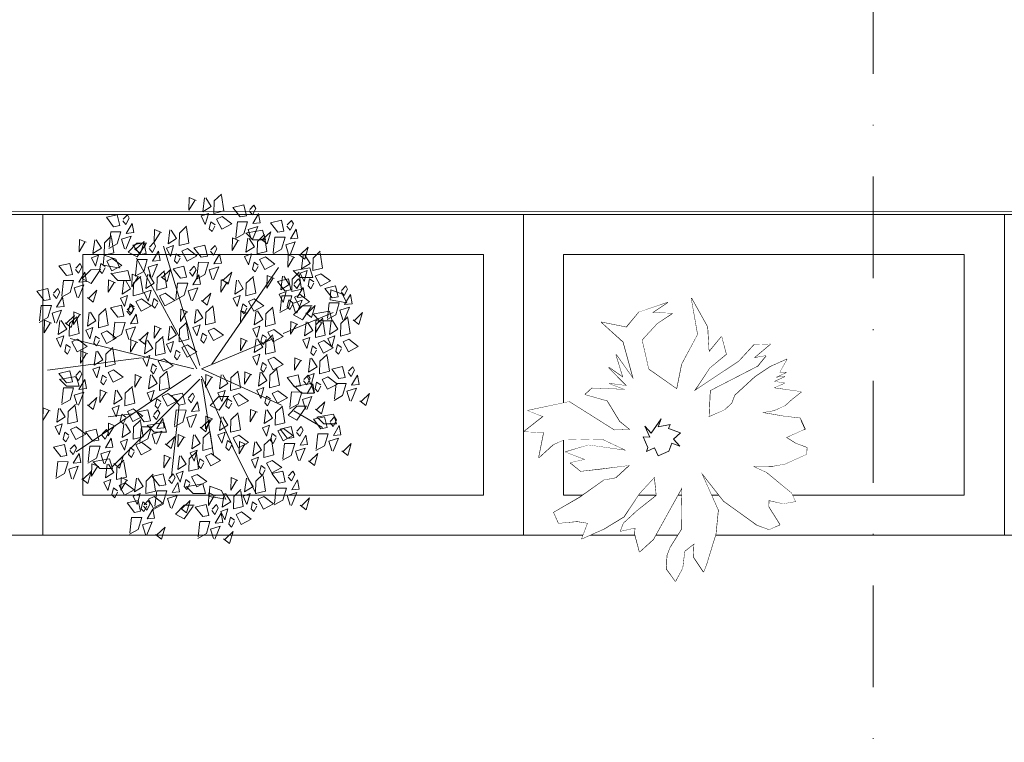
# Model space of a CAD drawing. Header units: centimetres. Extents: x -122 to 72759, y 3298 to 43172.
# Tile 100 of 243: x 37043 to 37166, y 10605 to 10695. Entities that reach past the tile are written whole.
import ezdxf

# ---------------------------------------------------------------- set-up
doc = ezdxf.new("R2010")
doc.units = ezdxf.units.CM
doc.header["$MEASUREMENT"] = 0
doc.linetypes.add('DASHDOT', pattern=[25.4, 12.7, -6.35, 0, -6.35])
for name, color, linetype, lineweight in [('0-OSIE', 7, 'DASHDOT', 5), ('0-WIDOSK', 7, 'Continuous', 5), ('1-meble', 7, 'Continuous', 5), ('_ nowe meble', 7, 'Continuous', 5), ('wymiarowanie', 7, 'Continuous', 5), ('ZZZ_Xref', 7, 'Continuous', 5)]:
    doc.layers.add(name, color=color, linetype=linetype, lineweight=lineweight)

# ---------------------------------------------------------------- blocks, each defined once
blk = doc.blocks.new('G$CA1DC9C89')
at = {"layer": '1-meble', "lineweight": 5}
for p, q in [((2423.18, 56.31), (2424.54, 56.64)), ((2426.04, 56.19), (2425.81, 56.62))]:
    blk.add_line(p, q, dxfattribs=at)
at = {"layer": '_ nowe meble', "lineweight": 5, "ltscale": 0.5}
for points in [[(162.24, 764.75), (77.15, 765.38), (77.15, 495.81), (65.14, 495.81), (65.14, 465.82), (53.15, 465.82), (53.16, 56.24), (4727.78, 55.45)], [(2471.1, 55.45), (2285.24, 55.45)], [(2471.1, 15.45), (2285.24, 15.45)]]:
    blk.add_lwpolyline(points, dxfattribs=at)
at = {"layer": 'wymiarowanie', "lineweight": 5, "ltscale": 0.5}
blk.add_lwpolyline([(2759.45, 55.45), (2759.45, 15.45), (1725.13, 15.45), (1725.13, 3.45), (1437.13, 3.54), (1437.13, -8.46), (957.13, -8.46), (957.13, 3.49), (1.15, 3.49), (1.15, 633.82), (13.15, 633.82), (13.15, 645.82), (25.15, 645.82), (25.14, 705.82), (37.13, 705.82), (36.77, 764.65), (77.15, 765.38), (77.15, 495.81), (65.14, 495.82), (65.14, 465.82), (53.14, 465.82), (53.15, 55.54)], close=True, dxfattribs=at)
at = {"lineweight": 5, "ltscale": 0.5}
blk.add_wipeout([(2339.45, 55.45), (2399.45, 55.45), (2399.45, 15.45), (2339.45, 15.45)], dxfattribs=at).dxf.layer = '_ nowe meble'
at = {"layer": '_ nowe meble', "lineweight": 5, "ltscale": 0.5}
blk.add_lwpolyline([(2339.45, 55.45), (2339.45, 15.45), (2399.45, 15.45), (2399.45, 55.45)], close=True, dxfattribs=at)
at = {"lineweight": 5, "ltscale": 0.5}
blk.add_wipeout([(2399.45, 55.45), (2459.45, 55.45), (2459.45, 15.45), (2399.45, 15.45)], dxfattribs=at).dxf.layer = '_ nowe meble'
at = {"layer": '1-meble', "lineweight": 5}
for p, q in [((2424.54, 56.64), (2424.86, 55.27)), ((2425.81, 56.62), (2425.28, 56.06)), ((2424.1, 55.14), (2423.18, 56.31)), ((2425.23, 55.89), (2425.63, 55.41)), ((2425.63, 55.41), (2426.04, 56.19)), ((2426.39, 55.55), (2425.67, 54.31)), ((2426.6, 54.4), (2426.39, 55.55)), ((2423.53, 52.59), (2423.74, 54.52)), ((2423.74, 54.52), (2425, 54.51)), ((2424.86, 55.27), (2424.1, 55.14)), ((2425, 54.51), (2424.56, 53.01)), ((2425.67, 54.31), (2426.6, 54.4)), ((2424.56, 53.01), (2423.48, 52.42)), ((2425.67, 52.27), (2424.81, 53.15)), ((2424.98, 53.15), (2426.89, 53.48)), ((2425.09, 53.58), (2426.28, 53.95)), ((2425.46, 52.38), (2425.09, 53.58)), ((2426.28, 53.95), (2425.62, 52.33)), ((2426.89, 53.48), (2427.24, 52.27)), ((2427.9, 53.29), (2426.89, 52.32)), ((2427.45, 51.79), (2427.9, 53.29)), ((2410.11, 50.75), (2411.2, 51.86)), ((2411.2, 51.86), (2412.43, 51.88)), ((2412.31, 51.75), (2411.22, 50.15)), ((2427.24, 52.27), (2425.67, 52.27)), ((2426.72, 52.37), (2427.45, 51.79)), ((2407.01, 49.13), (2407.1, 50.39)), ((2407.1, 50.39), (2408.56, 49.86)), ((2411.22, 50.15), (2410.11, 50.75)), ((2408.56, 49.86), (2409.08, 48.75)), ((2411.03, 47.89), (2411.24, 49.83)), ((2411.24, 49.83), (2412.5, 49.82)), ((2412.5, 49.82), (2412.06, 48.32)), ((2412.59, 48.88), (2413.78, 49.25)), ((2404.38, 47.45), (2405.47, 48.56)), ((2405.47, 48.56), (2406.7, 48.57)), ((2406.58, 48.45), (2405.49, 46.84)), ((2408.92, 48.81), (2407.01, 49.13)), ((2408.84, 47.23), (2407.97, 48.11)), ((2408.14, 48.1), (2410.06, 48.44)), ((2410.06, 48.44), (2410.4, 47.23)), ((2412.06, 48.32), (2410.98, 47.73)), ((2412.96, 47.69), (2412.59, 48.88)), ((2431.57, 47.58), (2430.71, 48.45)), ((2430.88, 48.45), (2432.8, 48.79)), ((2432.8, 48.79), (2433.14, 47.58)), ((2405.49, 46.84), (2404.38, 47.45)), ((2410.4, 47.23), (2408.84, 47.23)), ((2433.14, 47.58), (2431.57, 47.58)), ((2398.71, 45.89), (2400.07, 46.21)), ((2399.62, 44.71), (2398.71, 45.89)), ((2400.07, 46.21), (2400.39, 44.85)), ((2400.75, 45.46), (2401.15, 44.98)), ((2401.33, 46.2), (2400.8, 45.63)), ((2401.15, 44.98), (2401.57, 45.77)), ((2401.57, 45.77), (2401.33, 46.2)), ((2435.3, 44.79), (2435.39, 46.05)), ((2435.39, 46.05), (2436.86, 45.51)), ((2436.86, 45.51), (2437.38, 44.4)), ((2400.39, 44.85), (2399.62, 44.71)), ((2401.92, 45.12), (2401.19, 43.88)), ((2402.12, 43.97), (2401.92, 45.12)), ((2437.21, 44.46), (2435.3, 44.79)), ((2399.05, 42.16), (2399.26, 44.09)), ((2399.26, 44.09), (2400.53, 44.08)), ((2400.53, 44.08), (2400.08, 42.58)), ((2400.61, 43.15), (2401.81, 43.52)), ((2400.98, 41.95), (2400.61, 43.15)), ((2401.81, 43.52), (2401.15, 41.9)), ((2401.19, 43.88), (2402.12, 43.97)), ((2430.76, 42.93), (2431.86, 44.04)), ((2431.86, 44.04), (2433.08, 44.06)), ((2432.96, 43.93), (2431.87, 42.32)), ((2434, 42.19), (2433.14, 43.07)), ((2433.31, 43.06), (2435.23, 43.4)), ((2435.23, 43.4), (2435.57, 42.19)), ((2400.08, 42.58), (2399, 41.99)), ((2402.24, 41.94), (2402.98, 41.36)), ((2403.42, 42.86), (2402.41, 41.89)), ((2402.98, 41.36), (2403.42, 42.86)), ((2431.87, 42.32), (2430.76, 42.93)), ((2435.57, 42.19), (2434, 42.19)), ((2402.41, 34.03), (2401.55, 34.9)), ((2401.72, 34.9), (2403.63, 35.24)), ((2403.63, 35.24), (2403.98, 34.02)), ((2403.98, 34.02), (2402.41, 34.03)), ((2431.75, 33.16), (2430.88, 34.03)), ((2431.06, 34.03), (2432.97, 34.37)), ((2432.97, 34.37), (2433.31, 33.15)), ((2420.35, 31.63), (2421.44, 32.75)), ((2421.44, 32.75), (2422.67, 32.76)), ((2422.55, 32.64), (2421.46, 31.03)), ((2433.31, 33.15), (2431.75, 33.16)), ((2421.46, 31.03), (2420.35, 31.63)), ((2430.07, 30.41), (2431.16, 31.53)), ((2431.16, 31.53), (2432.39, 31.54)), ((2432.27, 31.42), (2431.18, 29.81)), ((2412.66, 29.16), (2414.57, 29.5)), ((2414.57, 29.5), (2414.91, 28.28)), ((2431.18, 29.81), (2430.07, 30.41)), ((2434.53, 29.33), (2433.66, 30.2)), ((2433.83, 30.2), (2435.75, 30.54)), ((2435.75, 30.54), (2436.09, 29.33)), ((2404.78, 28.33), (2406.14, 28.66)), ((2405.7, 27.16), (2404.78, 28.33)), ((2406.14, 28.66), (2406.46, 27.29)), ((2407.41, 28.64), (2406.88, 28.08)), ((2407.64, 28.21), (2407.41, 28.64)), ((2413.35, 28.29), (2412.48, 29.16)), ((2414.91, 28.28), (2413.35, 28.29)), ((2419.47, 27.58), (2420.36, 28.43)), ((2429.08, 28.68), (2430.45, 29)), ((2430, 27.5), (2429.08, 28.68)), ((2430.45, 29), (2430.77, 27.64)), ((2431.71, 28.99), (2431.18, 28.42)), ((2431.53, 27.78), (2431.94, 28.56)), ((2431.94, 28.56), (2431.71, 28.99)), ((2436.09, 29.33), (2434.53, 29.33)), ((2406.46, 27.29), (2405.7, 27.16)), ((2406.83, 27.91), (2407.23, 27.43)), ((2407.23, 27.43), (2407.64, 28.21)), ((2407.99, 27.56), (2407.27, 26.33)), ((2408.2, 26.42), (2407.99, 27.56)), ((2416.35, 28.01), (2416.31, 26.45)), ((2416.31, 26.45), (2417.04, 27.65)), ((2417.21, 27.64), (2416.35, 28.01)), ((2418.04, 26.23), (2418.26, 27.96)), ((2418.43, 27.96), (2419.1, 26.9)), ((2419.42, 26.02), (2419.47, 27.58)), ((2420.35, 28.25), (2420.65, 26.33)), ((2423.99, 27.14), (2423.95, 25.58)), ((2424.85, 26.77), (2423.99, 27.14)), ((2425.68, 25.36), (2425.9, 27.09)), ((2426.07, 27.09), (2426.74, 26.03)), ((2427.1, 26.71), (2427.99, 27.56)), ((2427.99, 27.38), (2428.29, 25.46)), ((2430.77, 27.64), (2430, 27.5)), ((2431.13, 28.26), (2431.53, 27.78)), ((2432.29, 27.91), (2431.57, 26.68)), ((2432.5, 26.76), (2432.29, 27.91)), ((2400.79, 26.42), (2402.15, 26.74)), ((2401.71, 25.24), (2400.79, 26.42)), ((2402.15, 26.74), (2402.47, 25.38)), ((2402.84, 26), (2403.24, 25.52)), ((2403.42, 26.73), (2402.89, 26.16)), ((2403.24, 25.52), (2403.65, 26.3)), ((2403.65, 26.3), (2403.42, 26.73)), ((2405.13, 24.61), (2405.34, 26.54)), ((2405.34, 26.54), (2406.6, 26.53)), ((2406.6, 26.53), (2406.16, 25.03)), ((2406.69, 25.59), (2407.88, 25.97)), ((2407.88, 25.97), (2407.22, 24.35)), ((2407.27, 26.33), (2408.2, 26.42)), ((2417.73, 24.97), (2418.62, 25.82)), ((2418.73, 26.04), (2417.85, 25.71)), ((2419.1, 26.9), (2418.04, 26.23)), ((2418.35, 24.66), (2418.73, 26.04)), ((2420.65, 26.33), (2419.42, 26.02)), ((2423.95, 25.58), (2424.67, 26.78)), ((2426.74, 26.03), (2425.68, 25.36)), ((2427.06, 25.15), (2427.1, 26.71)), ((2429.43, 24.95), (2429.64, 26.89)), ((2429.64, 26.89), (2430.9, 26.87)), ((2430.9, 26.87), (2430.46, 25.37)), ((2430.99, 25.94), (2432.18, 26.31)), ((2431.36, 24.75), (2430.99, 25.94)), ((2432.18, 26.31), (2431.52, 24.7)), ((2431.57, 26.68), (2432.5, 26.76)), ((2401.13, 22.69), (2401.34, 24.63)), ((2401.34, 24.63), (2402.61, 24.61)), ((2402.47, 25.38), (2401.71, 25.24)), ((2402.61, 24.61), (2402.16, 23.12)), ((2404, 25.65), (2403.27, 24.42)), ((2404.2, 24.5), (2404, 25.65)), ((2406.16, 25.03), (2405.08, 24.44)), ((2406.58, 23.77), (2405.71, 24.64)), ((2405.89, 24.64), (2407.8, 24.98)), ((2407.06, 24.4), (2406.69, 25.59)), ((2407.8, 24.98), (2408.14, 23.77)), ((2409.5, 25.31), (2408.49, 24.34)), ((2408.7, 23.93), (2409.59, 24.78)), ((2409.05, 23.81), (2409.5, 25.31)), ((2409.59, 24.6), (2409.89, 22.68)), ((2414.62, 25.41), (2414.57, 23.84)), ((2414.57, 23.84), (2415.3, 25.04)), ((2415.47, 25.03), (2414.62, 25.41)), ((2416.3, 23.62), (2416.52, 25.35)), ((2416.7, 25.35), (2417.36, 24.29)), ((2417.69, 23.41), (2417.73, 24.97)), ((2417.85, 25.71), (2418.35, 24.66)), ((2418.62, 25.65), (2418.91, 23.72)), ((2419.05, 24.98), (2418.85, 24.12)), ((2419.56, 24.62), (2419.05, 24.98)), ((2419.75, 25.31), (2420.46, 25.64)), ((2420.41, 24.08), (2419.75, 25.31)), ((2421.65, 24.74), (2420.41, 24.08)), ((2420.46, 25.64), (2421.65, 24.74)), ((2426.37, 25.17), (2425.49, 24.84)), ((2425.49, 24.84), (2425.98, 23.79)), ((2425.98, 23.79), (2426.37, 25.17)), ((2428.29, 25.46), (2427.06, 25.15)), ((2427.39, 24.44), (2428.09, 24.77)), ((2428.09, 24.77), (2429.28, 23.87)), ((2430.46, 25.37), (2429.38, 24.79)), ((2432.62, 24.73), (2433.36, 24.15)), ((2433.8, 25.65), (2432.79, 24.68)), ((2433.36, 24.15), (2433.8, 25.65)), ((2402.69, 23.68), (2403.89, 24.05)), ((2403.06, 22.49), (2402.69, 23.68)), ((2403.89, 24.05), (2403.23, 22.44)), ((2403.27, 24.42), (2404.2, 24.5)), ((2405.51, 23.39), (2404.49, 22.43)), ((2405.06, 21.9), (2405.51, 23.39)), ((2405.59, 24.36), (2405.55, 22.8)), ((2405.55, 22.8), (2406.27, 24)), ((2406.45, 23.99), (2405.59, 24.36)), ((2408.14, 23.77), (2406.58, 23.77)), ((2407.28, 22.58), (2407.5, 24.31)), ((2407.67, 24.31), (2408.34, 23.25)), ((2408.32, 24.39), (2409.05, 23.81)), ((2408.66, 22.37), (2408.7, 23.93)), ((2416.99, 23.43), (2416.12, 23.11)), ((2417.36, 24.29), (2416.3, 23.62)), ((2416.61, 22.05), (2416.99, 23.43)), ((2418.91, 23.72), (2417.69, 23.41)), ((2418.85, 24.12), (2419.19, 23.76)), ((2419.19, 23.76), (2419.55, 24.45)), ((2426.69, 24.12), (2426.49, 23.25)), ((2427.2, 23.75), (2426.69, 24.12)), ((2426.83, 22.89), (2427.19, 23.58)), ((2428.05, 23.21), (2427.39, 24.44)), ((2428.04, 23.12), (2429.4, 23.44)), ((2429.28, 23.87), (2428.05, 23.21)), ((2429.4, 23.44), (2429.72, 22.08)), ((2430.67, 23.43), (2430.14, 22.86)), ((2430.9, 23), (2430.67, 23.43)), ((2402.16, 23.12), (2401.09, 22.53)), ((2404.33, 22.47), (2405.06, 21.9)), ((2407.97, 22.39), (2407.09, 22.06)), ((2408.34, 23.25), (2407.28, 22.58)), ((2407.58, 21.01), (2407.97, 22.39)), ((2409.89, 22.68), (2408.66, 22.37)), ((2409.24, 22.62), (2409.19, 21.06)), ((2409.19, 21.06), (2409.92, 22.26)), ((2410.09, 22.25), (2409.24, 22.62)), ((2410.92, 20.84), (2411.14, 22.57)), ((2411.32, 22.57), (2411.98, 21.51)), ((2412.31, 20.63), (2412.35, 22.19)), ((2412.35, 22.19), (2413.24, 23.04)), ((2413.11, 22.77), (2414.48, 23.09)), ((2414.03, 21.59), (2413.11, 22.77)), ((2413.24, 22.86), (2413.53, 20.94)), ((2414.48, 23.09), (2414.8, 21.73)), ((2415.16, 22.35), (2415.56, 21.87)), ((2415.74, 23.08), (2415.21, 22.51)), ((2415.56, 21.87), (2415.97, 22.65)), ((2415.97, 22.65), (2415.74, 23.08)), ((2416.12, 23.11), (2416.61, 22.05)), ((2417.31, 22.38), (2417.12, 21.51)), ((2417.82, 22.02), (2417.31, 22.38)), ((2418.02, 22.71), (2418.72, 23.03)), ((2418.68, 21.47), (2418.02, 22.71)), ((2419.91, 22.13), (2418.68, 21.47)), ((2418.72, 23.03), (2419.91, 22.13)), ((2422.95, 22.62), (2422.91, 21.06)), ((2422.91, 21.06), (2423.63, 22.26)), ((2423.81, 22.25), (2422.95, 22.62)), ((2424.64, 20.84), (2424.86, 22.57)), ((2425.03, 22.57), (2425.7, 21.51)), ((2426.02, 20.63), (2426.06, 22.19)), ((2426.06, 22.19), (2426.95, 23.04)), ((2426.49, 23.25), (2426.83, 22.89)), ((2426.95, 22.86), (2427.24, 20.94)), ((2428.96, 21.94), (2428.04, 23.12)), ((2430.09, 22.7), (2430.49, 22.21)), ((2430.49, 22.21), (2430.9, 23)), ((2431.25, 22.35), (2430.53, 21.12)), ((2431.46, 21.2), (2431.25, 22.35)), ((2407.09, 22.06), (2407.58, 21.01)), ((2408.29, 21.33), (2408.09, 20.47)), ((2408.8, 20.97), (2408.29, 21.33)), ((2408.99, 21.66), (2409.69, 21.99)), ((2409.65, 20.43), (2408.99, 21.66)), ((2410.88, 21.09), (2409.65, 20.43)), ((2409.69, 21.99), (2410.88, 21.09)), ((2411.98, 21.51), (2410.92, 20.84)), ((2413.53, 20.94), (2412.31, 20.63)), ((2413.46, 19.05), (2413.67, 20.98)), ((2413.67, 20.98), (2414.93, 20.97)), ((2414.8, 21.73), (2414.03, 21.59)), ((2414.93, 20.97), (2414.49, 19.47)), ((2416.33, 22), (2415.6, 20.77)), ((2416.53, 20.86), (2416.33, 22)), ((2417.12, 21.51), (2417.45, 21.16)), ((2418.21, 20.64), (2417.34, 21.52)), ((2417.45, 21.16), (2417.82, 21.84)), ((2417.52, 21.51), (2419.43, 21.85)), ((2419.43, 21.85), (2419.77, 20.64)), ((2420.2, 20.28), (2420.29, 21.54)), ((2420.29, 21.54), (2421.76, 21.01)), ((2421.76, 21.01), (2422.28, 19.9)), ((2423.28, 20.28), (2424.18, 21.13)), ((2424.17, 20.95), (2424.47, 19.03)), ((2425.7, 21.51), (2424.64, 20.84)), ((2427.24, 20.94), (2426.02, 20.63)), ((2428.39, 19.39), (2428.6, 21.32)), ((2428.6, 21.32), (2429.86, 21.31)), ((2429.72, 22.08), (2428.96, 21.94)), ((2429.86, 21.31), (2429.42, 19.81)), ((2430.53, 21.12), (2431.46, 21.2)), ((2408.09, 20.47), (2408.43, 20.11)), ((2408.43, 20.11), (2408.79, 20.8)), ((2409.99, 19.47), (2411.35, 19.79)), ((2411.61, 20.65), (2410.74, 20.32)), ((2410.74, 20.32), (2411.23, 19.27)), ((2411.23, 19.27), (2411.61, 20.65)), ((2411.35, 19.79), (2411.67, 18.43)), ((2412.62, 19.78), (2412.09, 19.21)), ((2412.85, 19.35), (2412.62, 19.78)), ((2412.64, 19.93), (2413.34, 20.25)), ((2413.3, 18.69), (2412.64, 19.93)), ((2413.34, 20.25), (2414.53, 19.35)), ((2415.02, 20.03), (2416.21, 20.4)), ((2415.39, 18.84), (2415.02, 20.03)), ((2416.21, 20.4), (2415.55, 18.79)), ((2415.6, 20.77), (2416.53, 20.86)), ((2417.83, 19.75), (2416.82, 18.78)), ((2417.39, 18.25), (2417.83, 19.75)), ((2419.77, 20.64), (2418.21, 20.64)), ((2420.17, 20.71), (2420.13, 19.15)), ((2420.13, 19.15), (2420.86, 20.35)), ((2421.03, 20.34), (2420.17, 20.71)), ((2422.11, 19.96), (2420.2, 20.28)), ((2421.86, 18.93), (2422.08, 20.66)), ((2422.25, 20.66), (2422.92, 19.6)), ((2423.24, 18.72), (2423.28, 20.28)), ((2425.33, 20.65), (2424.45, 20.32)), ((2424.45, 20.32), (2424.94, 19.27)), ((2424.94, 19.27), (2425.33, 20.65)), ((2426.35, 19.93), (2427.05, 20.25)), ((2427.01, 18.69), (2426.35, 19.93)), ((2427.05, 20.25), (2428.24, 19.35)), ((2429.42, 19.81), (2428.34, 19.23)), ((2429.95, 20.38), (2431.14, 20.75)), ((2430.32, 19.18), (2429.95, 20.38)), ((2431.14, 20.75), (2430.48, 19.13)), ((2432.76, 20.09), (2431.75, 19.12)), ((2432.31, 18.59), (2432.76, 20.09)), ((2410.91, 18.29), (2409.99, 19.47)), ((2411.93, 19.6), (2411.73, 18.73)), ((2411.73, 18.73), (2412.07, 18.38)), ((2412.44, 19.24), (2411.93, 19.6)), ((2412.04, 19.05), (2412.44, 18.56)), ((2412.07, 18.38), (2412.44, 19.06)), ((2412.44, 18.56), (2412.85, 19.35)), ((2413.2, 18.7), (2412.47, 17.47)), ((2413.4, 17.55), (2413.2, 18.7)), ((2414.53, 19.35), (2413.3, 18.69)), ((2414.49, 19.47), (2413.41, 18.88)), ((2416.01, 18.07), (2417.1, 19.19)), ((2416.65, 18.83), (2417.39, 18.25)), ((2417.1, 19.19), (2418.33, 19.2)), ((2418.21, 19.08), (2417.12, 17.47)), ((2418.49, 18.95), (2419.86, 19.27)), ((2419.41, 17.77), (2418.49, 18.95)), ((2419.86, 19.27), (2420.18, 17.91)), ((2420.54, 18.52), (2420.94, 18.04)), ((2421.12, 19.26), (2420.59, 18.69)), ((2420.94, 18.04), (2421.35, 18.83)), ((2421.35, 18.83), (2421.12, 19.26)), ((2422.55, 18.74), (2421.67, 18.41)), ((2422.92, 19.6), (2421.86, 18.93)), ((2422.16, 17.36), (2422.55, 18.74)), ((2424.47, 19.03), (2423.24, 18.72)), ((2425.64, 19.6), (2425.45, 18.73)), ((2425.45, 18.73), (2425.79, 18.38)), ((2426.16, 19.24), (2425.64, 19.6)), ((2425.79, 18.38), (2426.15, 19.06)), ((2428.24, 19.35), (2427.01, 18.69)), ((2431.58, 19.17), (2432.31, 18.59)), ((2410.33, 15.74), (2410.54, 17.67)), ((2410.54, 17.67), (2411.81, 17.66)), ((2411.67, 18.43), (2410.91, 18.29)), ((2411.81, 17.66), (2411.36, 16.16)), ((2412.47, 17.47), (2413.4, 17.55)), ((2417.12, 17.47), (2416.01, 18.07)), ((2420.18, 17.91), (2419.41, 17.77)), ((2421.71, 18.18), (2420.98, 16.94)), ((2421.67, 18.41), (2422.16, 17.36)), ((2421.91, 17.03), (2421.71, 18.18)), ((2422.87, 17.68), (2422.67, 16.82)), ((2423.38, 17.32), (2422.87, 17.68)), ((2423.57, 18.01), (2424.27, 18.34)), ((2424.23, 16.78), (2423.57, 18.01)), ((2425.47, 17.44), (2424.23, 16.78)), ((2424.27, 18.34), (2425.47, 17.44)), ((2411.36, 16.16), (2410.29, 15.58)), ((2411.89, 16.73), (2413.09, 17.1)), ((2412.26, 15.53), (2411.89, 16.73)), ((2413.09, 17.1), (2412.43, 15.49)), ((2414.71, 16.44), (2413.69, 15.47)), ((2414.26, 14.94), (2414.71, 16.44)), ((2418.84, 15.22), (2419.05, 17.15)), ((2419.05, 17.15), (2420.31, 17.14)), ((2420.31, 17.14), (2419.87, 15.64)), ((2420.4, 16.21), (2421.6, 16.58)), ((2420.77, 15.01), (2420.4, 16.21)), ((2421.6, 16.58), (2420.94, 14.96)), ((2420.98, 16.94), (2421.91, 17.03)), ((2422.67, 16.82), (2423.01, 16.46)), ((2423.01, 16.46), (2423.37, 17.15)), ((2413.53, 15.52), (2414.26, 14.94)), ((2419.87, 15.64), (2418.79, 15.05)), ((2422.03, 15), (2422.77, 14.42)), ((2423.21, 15.92), (2422.2, 14.95)), ((2422.77, 14.42), (2423.21, 15.92))]:
    blk.add_line(p, q, dxfattribs=at)
for points in [[(2421.74, 57.8), (2422.04, 55.88), (2420.81, 55.56), (2420.85, 57.13), (2421.75, 57.97)], [(2418.6, 57.19), (2417.74, 57.56), (2417.7, 55.99), (2418.43, 57.19)], [(2419.82, 57.5), (2420.49, 56.44), (2419.43, 55.77), (2419.65, 57.51)], [(2409.43, 54.67), (2409.83, 54.19), (2410.25, 54.98), (2410.01, 55.41), (2409.48, 54.84)], [(2420.95, 54.17), (2420.44, 54.53), (2420.24, 53.67), (2420.58, 53.31), (2420.94, 53.99)], [(2429.91, 53.98), (2430.32, 53.5), (2430.73, 54.28), (2430.49, 54.71), (2429.96, 54.15)], [(2407.73, 51.37), (2407.94, 53.3), (2409.2, 53.29), (2408.76, 51.79), (2407.68, 51.2)], [(2414.26, 53.19), (2413.4, 53.56), (2413.36, 52), (2414.09, 53.19)], [(2415.48, 53.5), (2416.15, 52.44), (2415.09, 51.78), (2415.31, 53.51)], [(2417.4, 53.8), (2417.7, 51.88), (2416.47, 51.57), (2416.52, 53.13), (2417.41, 53.97)], [(2427.12, 52.76), (2427.42, 50.84), (2426.19, 50.52), (2426.24, 52.09), (2427.13, 52.93)], [(2404.89, 51.97), (2404.03, 52.34), (2403.99, 50.78), (2404.71, 51.98)], [(2406.11, 52.29), (2406.78, 51.23), (2405.72, 50.56), (2405.94, 52.29)], [(2408.03, 52.58), (2408.32, 50.66), (2407.1, 50.35), (2407.14, 51.91), (2408.03, 52.76)], [(2409.66, 51.16), (2409.29, 52.36), (2410.49, 52.73), (2409.83, 51.11)], [(2410.92, 51.15), (2411.66, 50.57), (2412.1, 52.07), (2411.09, 51.1)], [(2412.73, 51.2), (2413.13, 50.72), (2413.54, 51.5), (2413.31, 51.93), (2412.78, 51.36)], [(2423.98, 52.15), (2423.12, 52.52), (2423.08, 50.95), (2423.81, 52.15)], [(2425.2, 52.46), (2425.87, 51.4), (2424.81, 50.73), (2425.03, 52.47)], [(2428.21, 50.68), (2428.42, 52.61), (2429.69, 52.6), (2429.24, 51.1), (2428.16, 50.51)], [(2430.14, 50.47), (2429.77, 51.66), (2430.97, 52.04), (2430.31, 50.42)], [(2419.06, 36.59), (2414.54, 51.49)], [(2416.61, 50.17), (2416.1, 50.53), (2415.9, 49.67), (2416.24, 49.31), (2416.6, 50)], [(2420.37, 50.85), (2420.77, 50.37), (2421.18, 51.15), (2420.95, 51.58), (2420.42, 51.02)], [(2430.92, 50.06), (2430.06, 50.43), (2430.02, 48.87), (2430.75, 50.07)], [(2431.41, 50.46), (2432.14, 49.88), (2432.58, 51.38), (2431.57, 50.41)], [(2432.15, 50.38), (2432.81, 49.31), (2431.75, 48.65), (2431.97, 50.38)], [(2434.07, 50.67), (2434.36, 48.75), (2433.14, 48.44), (2433.18, 50), (2434.07, 50.85)], [(2403.53, 48.59), (2403.93, 48.11), (2404.34, 48.89), (2404.11, 49.33), (2403.58, 48.76)], [(2407.24, 48.95), (2406.72, 49.32), (2406.53, 48.45), (2406.86, 48.09), (2407.23, 48.78)], [(2418.68, 36.21), (2411.15, 49.98)], [(2413.78, 49.25), (2413.12, 47.64)], [(2418.67, 47.55), (2418.88, 49.48), (2420.14, 49.47), (2419.7, 47.97), (2418.62, 47.38)], [(2426.33, 49.13), (2425.82, 49.49), (2425.62, 48.63), (2425.96, 48.27), (2426.32, 48.95)], [(2411.48, 47.63), (2410.62, 48), (2410.58, 46.44), (2411.31, 47.63)], [(2412.71, 47.94), (2413.37, 46.88), (2412.31, 46.21), (2412.53, 47.95)], [(2414.62, 48.24), (2414.92, 46.32), (2413.7, 46), (2413.74, 47.57), (2414.63, 48.41)], [(2414.22, 47.67), (2414.96, 47.1), (2415.4, 48.6), (2414.39, 47.63)], [(2417.76, 48.24), (2418.16, 47.76), (2418.58, 48.55), (2418.34, 48.98), (2417.81, 48.41)], [(2420.6, 47.34), (2420.23, 48.54), (2421.42, 48.91), (2420.76, 47.29)], [(2420.57, 36.78), (2428.86, 48.85)], [(2421.86, 47.33), (2422.59, 46.75), (2423.04, 48.25), (2422.03, 47.28)], [(2431.46, 48.06), (2431.76, 46.14), (2430.53, 45.83), (2430.58, 47.39), (2431.47, 48.24)], [(2401.83, 45.29), (2402.04, 47.22), (2403.3, 47.21), (2402.86, 45.71), (2401.78, 45.12)], [(2408.53, 46.93), (2407.67, 47.3), (2407.63, 45.74), (2408.36, 46.94)], [(2409.76, 47.25), (2410.42, 46.19), (2409.36, 45.52), (2409.58, 47.25)], [(2411.67, 47.54), (2411.97, 45.62), (2410.74, 45.31), (2410.79, 46.87), (2411.68, 47.72)], [(2416.06, 44.94), (2416.27, 46.87), (2417.54, 46.86), (2417.09, 45.36), (2416.01, 44.77)], [(2422.59, 46.93), (2421.73, 47.3), (2421.69, 45.74), (2422.42, 46.94)], [(2423.82, 47.25), (2424.48, 46.19), (2423.42, 45.52), (2423.64, 47.25)], [(2425.73, 47.54), (2426.03, 45.62), (2424.8, 45.31), (2424.85, 46.87), (2425.74, 47.72)], [(2428.32, 47.45), (2427.46, 47.83), (2427.42, 46.26), (2428.15, 47.46)], [(2429.54, 47.77), (2430.21, 46.71), (2429.15, 46.04), (2429.37, 47.77)], [(2430.78, 46.68), (2431.18, 46.2), (2431.6, 46.98), (2431.36, 47.41), (2430.83, 46.85)], [(2433.27, 47.04), (2432.76, 47.4), (2432.56, 46.54), (2432.9, 46.18), (2433.27, 46.87)], [(2403.76, 45.08), (2403.39, 46.28), (2404.58, 46.65), (2403.92, 45.03)], [(2405.02, 45.07), (2405.76, 44.49), (2406.2, 45.99), (2405.19, 45.02)], [(2417.99, 44.73), (2417.62, 45.93), (2418.82, 46.3), (2418.16, 44.68)], [(2419.26, 44.72), (2419.99, 44.14), (2420.43, 45.64), (2419.42, 44.67)], [(2436.68, 45.81), (2437.08, 45.33), (2437.5, 46.11), (2437.26, 46.54), (2436.73, 45.98)], [(2410.88, 43.91), (2410.37, 44.28), (2410.17, 43.41), (2410.51, 43.05), (2410.88, 43.74)], [(2413.83, 44.61), (2413.32, 44.97), (2413.12, 44.11), (2413.46, 43.75), (2413.83, 44.44)], [(2424.94, 43.91), (2424.43, 44.28), (2424.23, 43.41), (2424.57, 43.05), (2424.94, 43.74)], [(2429.08, 43.38), (2429.29, 45.31), (2430.55, 45.3), (2430.11, 43.8), (2429.03, 43.21)], [(2430.67, 44.44), (2430.16, 44.8), (2429.96, 43.93), (2430.3, 43.58), (2430.66, 44.26)], [(2431.01, 43.17), (2430.64, 44.36), (2431.84, 44.74), (2431.18, 43.12)], [(2434.98, 42.51), (2435.19, 44.44), (2436.46, 44.43), (2436.01, 42.93), (2434.93, 42.34)], [(2404.19, 42.94), (2403.33, 43.31), (2403.29, 41.74), (2404.02, 42.94)], [(2405.42, 43.25), (2406.08, 42.19), (2405.02, 41.52), (2405.24, 43.26)], [(2407.33, 43.55), (2407.63, 41.63), (2406.41, 41.31), (2406.45, 42.87), (2407.34, 43.72)], [(2409.95, 43.38), (2410.35, 42.9), (2410.77, 43.68), (2410.53, 44.11), (2410, 43.54)], [(2417.56, 43.28), (2416.7, 43.65), (2416.66, 42.09), (2417.38, 43.29)], [(2418.78, 43.6), (2419.45, 42.54), (2418.39, 41.87), (2418.61, 43.6)], [(2420.7, 43.89), (2420.99, 41.97), (2419.77, 41.66), (2419.81, 43.22), (2420.7, 44.07)], [(2425.02, 43.11), (2424.16, 43.48), (2424.12, 41.92), (2424.85, 43.11)], [(2426.25, 43.42), (2426.91, 42.36), (2425.85, 41.7), (2426.07, 43.43)], [(2428.16, 43.72), (2428.46, 41.8), (2427.23, 41.48), (2427.28, 43.05), (2428.17, 43.89)], [(2429.47, 40.59), (2435.69, 43.23)], [(2432.27, 43.16), (2433.01, 42.58), (2433.45, 44.08), (2432.44, 43.11)], [(2436.91, 42.3), (2436.54, 43.5), (2437.74, 43.87), (2437.08, 42.25)], [(2438.18, 42.29), (2438.91, 41.71), (2439.35, 43.21), (2438.34, 42.24)], [(2400.55, 41.89), (2399.69, 42.26), (2399.65, 40.7), (2400.37, 41.9)], [(2401.77, 42.21), (2402.44, 41.15), (2401.38, 40.48), (2401.6, 42.21)], [(2403.69, 42.5), (2403.98, 40.58), (2402.76, 40.27), (2402.8, 41.83), (2403.69, 42.68)], [(2408.25, 40.07), (2408.46, 42.01), (2409.72, 41.99), (2409.28, 40.49), (2408.2, 39.91)], [(2417.4, 41.81), (2417.7, 39.89), (2416.47, 39.57), (2416.52, 41.14), (2417.41, 41.98)], [(2431.27, 41.72), (2430.41, 42.09), (2430.37, 40.53), (2431.1, 41.72)], [(2432.49, 42.03), (2433.16, 40.97), (2432.1, 40.31), (2432.32, 42.04)], [(2434.41, 42.33), (2434.71, 40.41), (2433.48, 40.09), (2433.53, 41.66), (2434.42, 42.5)], [(2434.39, 41.89), (2433.54, 42.26), (2433.49, 40.7), (2434.22, 41.9)], [(2435.62, 42.21), (2436.28, 41.15), (2435.22, 40.48), (2435.45, 42.21)], [(2437.54, 42.5), (2437.83, 40.58), (2436.61, 40.27), (2436.65, 41.83), (2437.54, 42.68)], [(2410.18, 39.87), (2409.81, 41.06), (2411.01, 41.43), (2410.35, 39.82)], [(2411.44, 39.85), (2412.18, 39.27), (2412.62, 40.77), (2411.61, 39.8)], [(2414.26, 41.2), (2413.4, 41.57), (2413.36, 40.01), (2414.09, 41.2)], [(2415.48, 41.51), (2416.15, 40.45), (2415.09, 39.78), (2415.31, 41.52)], [(2419.91, 40.26), (2419.4, 40.63), (2419.2, 39.76), (2419.54, 39.4), (2419.9, 40.09)], [(2418.31, 36.21), (2402.86, 39.98)], [(2406.54, 39.92), (2406.03, 40.28), (2405.83, 39.41), (2406.17, 39.06), (2406.54, 39.74)], [(2411.31, 39.46), (2410.45, 39.83), (2410.41, 38.27), (2411.13, 39.46)], [(2412.53, 39.77), (2413.2, 38.71), (2412.14, 38.05), (2412.36, 39.78)], [(2414.45, 40.07), (2414.75, 38.15), (2413.52, 37.84), (2413.56, 39.4), (2414.46, 40.24)], [(2428.29, 39.98), (2419.25, 36.21), (2429.24, 31.68)], [(2425.02, 39.63), (2424.16, 40), (2424.12, 38.44), (2424.85, 39.64)], [(2426.25, 39.95), (2426.91, 38.89), (2425.85, 38.22), (2426.07, 39.95)], [(2427.37, 40.09), (2426.86, 40.45), (2426.66, 39.59), (2427, 39.23), (2427.37, 39.92)], [(2428.16, 40.24), (2428.46, 38.32), (2427.23, 38.01), (2427.28, 39.57), (2428.17, 40.42)], [(2402.9, 38.87), (2402.38, 39.24), (2402.19, 38.37), (2402.53, 38.01), (2402.89, 38.7)], [(2405.06, 38.07), (2404.2, 38.44), (2404.16, 36.88), (2404.89, 38.07)], [(2406.28, 38.38), (2406.95, 37.32), (2405.89, 36.66), (2406.11, 38.39)], [(2408.2, 38.68), (2408.5, 36.76), (2407.27, 36.44), (2407.32, 38.01), (2408.21, 38.85)], [(2416.61, 38.18), (2416.1, 38.54), (2415.9, 37.68), (2416.24, 37.32), (2416.6, 38)], [(2433.62, 38.7), (2433.11, 39.06), (2432.91, 38.2), (2433.25, 37.84), (2433.61, 38.53)], [(2436.74, 38.87), (2436.23, 39.24), (2436.04, 38.37), (2436.37, 38.01), (2436.74, 38.7)], [(2407.38, 36.97), (2400.03, 36.02)], [(2407.24, 37), (2411.76, 37.57)], [(2427.37, 36.61), (2426.86, 36.98), (2426.66, 36.11), (2427, 35.76), (2427.37, 36.44)], [(2431.79, 37.2), (2430.93, 37.57), (2430.89, 36.01), (2431.62, 37.21)], [(2433.01, 37.52), (2433.68, 36.45), (2432.62, 35.79), (2432.84, 37.52)], [(2434.93, 37.81), (2435.23, 35.89), (2434, 35.58), (2434.05, 37.14), (2434.94, 37.98)], [(2403.53, 35.21), (2403.93, 34.73), (2404.34, 35.51), (2404.11, 35.94), (2403.58, 35.38)], [(2413.66, 36.44), (2413.15, 36.8), (2412.95, 35.94), (2413.29, 35.58), (2413.65, 36.27)], [(2414.97, 35.73), (2415.27, 33.81), (2414.04, 33.49), (2414.08, 35.05), (2414.98, 35.9)], [(2423.82, 35.73), (2424.12, 33.81), (2422.9, 33.49), (2422.94, 35.05), (2423.83, 35.9)], [(2425.54, 35.46), (2424.68, 35.83), (2424.64, 34.27), (2425.37, 35.47)], [(2426.77, 35.78), (2427.43, 34.72), (2426.37, 34.05), (2426.59, 35.78)], [(2428.68, 36.07), (2428.98, 34.15), (2427.76, 33.84), (2427.8, 35.4), (2428.69, 36.25)], [(2437.55, 35.73), (2437.95, 35.25), (2438.37, 36.03), (2438.13, 36.46), (2437.6, 35.9)], [(2417.93, 35.46), (2403.61, 25.84)], [(2407.41, 35.05), (2406.9, 35.41), (2406.7, 34.55), (2407.04, 34.19), (2407.4, 34.88)], [(2419.06, 34.89), (2408.13, 23.95)], [(2411.83, 35.11), (2410.97, 35.49), (2410.93, 33.92), (2411.66, 35.12)], [(2413.05, 35.43), (2413.72, 34.37), (2412.66, 33.7), (2412.88, 35.43)], [(2419.25, 35.27), (2423.21, 26.4)], [(2419.25, 34.89), (2420.76, 25.46)], [(2420.68, 35.11), (2419.82, 35.49), (2419.78, 33.92), (2420.51, 35.12)], [(2421.91, 35.43), (2422.57, 34.37), (2421.51, 33.7), (2421.73, 35.43)], [(2432, 34.69), (2432.4, 34.21), (2432.81, 34.99), (2432.58, 35.42), (2432.05, 34.85)], [(2434.14, 34.18), (2433.63, 34.54), (2433.43, 33.68), (2433.77, 33.32), (2434.14, 34.01)], [(2401.83, 31.91), (2402.04, 33.84), (2403.3, 33.83), (2402.86, 32.33), (2401.78, 31.74)], [(2403.76, 31.7), (2403.39, 32.89), (2404.58, 33.27), (2403.92, 31.65)], [(2407.49, 33.2), (2406.63, 33.57), (2406.59, 32.01), (2407.32, 33.21)], [(2408.71, 33.52), (2409.38, 32.46), (2408.32, 31.79), (2408.54, 33.52)], [(2410.63, 33.81), (2410.93, 31.89), (2409.7, 31.58), (2409.75, 33.14), (2410.64, 33.99)], [(2430.3, 31.38), (2430.51, 33.32), (2431.77, 33.3), (2431.33, 31.8), (2430.25, 31.22)], [(2435.85, 32.43), (2436.06, 34.36), (2437.32, 34.35), (2436.88, 32.85), (2435.8, 32.26)], [(2437.78, 32.22), (2437.41, 33.42), (2438.61, 33.79), (2437.95, 32.17)], [(2405.02, 31.69), (2405.76, 31.11), (2406.2, 32.61), (2405.19, 31.64)], [(2414.18, 32.1), (2413.67, 32.46), (2413.47, 31.59), (2413.81, 31.24), (2414.17, 31.92)], [(2417.59, 32.43), (2417.99, 31.95), (2418.4, 32.73), (2418.17, 33.16), (2417.64, 32.59)], [(2423.03, 32.1), (2422.52, 32.46), (2422.32, 31.59), (2422.66, 31.24), (2423.03, 31.92)], [(2427.89, 32.44), (2427.38, 32.8), (2427.18, 31.94), (2427.52, 31.58), (2427.89, 32.27)], [(2432.23, 31.18), (2431.86, 32.37), (2433.05, 32.74), (2432.39, 31.13)], [(2433.49, 31.16), (2434.22, 30.58), (2434.67, 32.08), (2433.66, 31.12)], [(2439.04, 32.21), (2439.78, 31.63), (2440.22, 33.13), (2439.21, 32.16)], [(2400.37, 30.94), (2399.51, 31.31), (2399.47, 29.75), (2400.2, 30.95)], [(2401.6, 31.26), (2402.26, 30.2), (2401.2, 29.53), (2401.42, 31.26)], [(2403.51, 31.55), (2403.81, 29.63), (2402.59, 29.32), (2402.63, 30.88), (2403.52, 31.73)], [(2413.25, 30.34), (2413.65, 29.86), (2414.06, 30.65), (2413.83, 31.08), (2413.3, 30.51)], [(2416.47, 31.72), (2415.53, 22.85)], [(2415.89, 29.13), (2416.1, 31.06), (2417.36, 31.05), (2416.92, 29.55), (2415.84, 28.96)], [(2426.24, 30.77), (2425.38, 31.14), (2425.34, 29.58), (2426.06, 30.77)], [(2427.46, 31.08), (2428.13, 30.02), (2427.07, 29.36), (2427.29, 31.09)], [(2429.38, 31.38), (2429.67, 29.46), (2428.45, 29.15), (2428.49, 30.71), (2429.38, 31.55)], [(2430.79, 30.97), (2434.37, 28.89)], [(2410.63, 30.59), (2407.62, 30.21)], [(2409.84, 30.18), (2409.33, 30.55), (2409.13, 29.68), (2409.47, 29.32), (2409.83, 30.01)], [(2411.67, 29.64), (2411.97, 27.72), (2410.74, 27.41), (2410.79, 28.97), (2411.68, 29.82)], [(2417.82, 28.92), (2417.45, 30.11), (2418.64, 30.48), (2417.98, 28.87)], [(2419.08, 28.91), (2419.82, 28.33), (2420.26, 29.83), (2419.25, 28.86)], [(2420.68, 29.9), (2419.82, 30.27), (2419.78, 28.71), (2420.51, 29.91)], [(2421.91, 30.22), (2422.57, 29.15), (2421.51, 28.49), (2421.73, 30.22)], [(2423.82, 30.51), (2424.12, 28.59), (2422.9, 28.28), (2422.94, 29.84), (2423.83, 30.69)], [(2435.3, 29.47), (2435.7, 28.99), (2436.11, 29.78), (2435.88, 30.21), (2435.34, 29.64)], [(2402.72, 27.92), (2402.21, 28.29), (2402.01, 27.42), (2402.35, 27.07), (2402.72, 27.75)], [(2408.53, 29.03), (2407.67, 29.4), (2407.63, 27.84), (2408.36, 29.04)], [(2409.76, 29.35), (2410.42, 28.29), (2409.36, 27.62), (2409.58, 29.35)], [(2411.55, 27.04), (2411.76, 28.97), (2413.02, 28.96), (2412.58, 27.46), (2411.5, 26.87)], [(2413.48, 26.83), (2413.11, 28.03), (2414.31, 28.4), (2413.65, 26.78)], [(2414.74, 26.82), (2415.48, 26.24), (2415.92, 27.74), (2414.91, 26.77)], [(2423.03, 26.88), (2422.52, 27.24), (2422.32, 26.38), (2422.66, 26.02), (2423.03, 26.71)], [(2428.59, 27.75), (2428.07, 28.11), (2427.88, 27.25), (2428.22, 26.89), (2428.58, 27.58)], [(2433.59, 26.17), (2433.8, 28.1), (2435.07, 28.09), (2434.62, 26.59), (2433.54, 26)], [(2435.52, 25.96), (2435.15, 27.16), (2436.35, 27.53), (2435.69, 25.91)], [(2410.88, 26.01), (2410.37, 26.37), (2410.17, 25.51), (2410.51, 25.15), (2410.88, 25.84)], [(2423.07, 26.63), (2426.08, 20.59)], [(2436.79, 25.95), (2437.52, 25.37), (2437.96, 26.87), (2436.95, 25.9)]]:
    blk.add_lwpolyline(points, dxfattribs=at)
for points in [[(2407.39, 55.1), (2408.75, 55.42), (2409.07, 54.06), (2408.3, 53.92)], [(2419.24, 55.26), (2419.73, 54.2), (2420.12, 55.58)], [(2410.8, 53.18), (2410.6, 54.33), (2409.87, 53.09)], [(2423.04, 54.29), (2421.8, 53.62), (2421.14, 54.86), (2421.84, 55.19)], [(2427.87, 54.4), (2429.23, 54.72), (2429.55, 53.36), (2428.79, 53.22)], [(2431.28, 52.49), (2431.08, 53.63), (2430.35, 52.4)], [(2410.68, 51.62), (2412.05, 51.94), (2412.37, 50.58), (2411.6, 50.44)], [(2414.1, 49.71), (2413.9, 50.85), (2413.17, 49.62)], [(2414.9, 51.26), (2415.39, 50.2), (2415.78, 51.58)], [(2418.7, 50.29), (2417.46, 49.63), (2416.8, 50.86), (2417.5, 51.19)], [(2418.32, 51.27), (2419.68, 51.6), (2420, 50.23), (2419.24, 50.1)], [(2421.74, 49.36), (2421.53, 50.51), (2420.81, 49.27)], [(2424.62, 50.22), (2425.11, 49.16), (2425.5, 50.54)], [(2401.48, 49.02), (2402.85, 49.34), (2403.17, 47.97), (2402.4, 47.84)], [(2405.53, 50.04), (2406.02, 48.99), (2406.41, 50.37)], [(2409.32, 49.07), (2408.09, 48.41), (2407.43, 49.64), (2408.13, 49.97)], [(2428.42, 49.25), (2427.18, 48.58), (2426.52, 49.82), (2427.23, 50.15)], [(2404.9, 47.1), (2404.7, 48.25), (2403.97, 47.01)], [(2415.72, 48.67), (2417.08, 48.99), (2417.4, 47.63), (2416.64, 47.49)], [(2431.57, 48.13), (2432.06, 47.08), (2432.44, 48.46)], [(2435.36, 47.16), (2434.13, 46.5), (2433.46, 47.73), (2434.17, 48.06)], [(2419.13, 46.75), (2418.93, 47.9), (2418.2, 46.66)], [(2428.74, 47.1), (2430.1, 47.43), (2430.42, 46.06), (2429.65, 45.93)], [(2412.12, 45.7), (2412.62, 44.64), (2413, 46.02)], [(2415.92, 44.73), (2414.69, 44.06), (2414.02, 45.3), (2414.73, 45.63)], [(2428.96, 45.52), (2429.45, 44.47), (2429.84, 45.85)], [(2432.15, 45.19), (2431.95, 46.33), (2431.22, 45.1)], [(2434.64, 46.23), (2436, 46.56), (2436.32, 45.19), (2435.56, 45.06)], [(2438.05, 44.32), (2437.85, 45.47), (2437.12, 44.23)], [(2409.17, 45), (2409.67, 43.95), (2410.05, 45.33)], [(2412.97, 44.03), (2411.73, 43.37), (2411.07, 44.6), (2411.78, 44.93)], [(2423.23, 45), (2423.73, 43.95), (2424.11, 45.33)], [(2427.03, 44.03), (2425.79, 43.37), (2425.13, 44.6), (2425.84, 44.93)], [(2432.76, 44.55), (2431.52, 43.89), (2430.86, 45.13), (2431.56, 45.45)], [(2407.91, 43.8), (2409.27, 44.12), (2409.59, 42.76), (2408.82, 42.62)], [(2411.32, 41.88), (2411.12, 43.03), (2410.39, 41.8)], [(2404.83, 41.01), (2405.33, 39.95), (2405.71, 41.33)], [(2408.63, 40.03), (2407.39, 39.37), (2406.73, 40.61), (2407.44, 40.94)], [(2418.2, 41.35), (2418.69, 40.3), (2419.08, 41.68)], [(2421.99, 40.38), (2420.76, 39.72), (2420.1, 40.95), (2420.8, 41.28)], [(2425.66, 41.18), (2426.16, 40.12), (2426.54, 41.5)], [(2429.46, 40.21), (2428.22, 39.55), (2427.56, 40.78), (2428.27, 41.11)], [(2401.19, 39.96), (2401.68, 38.91), (2402.07, 40.29)], [(2404.98, 38.99), (2403.75, 38.33), (2403.09, 39.56), (2403.79, 39.89)], [(2414.9, 39.27), (2415.39, 38.21), (2415.78, 39.59)], [(2431.91, 39.79), (2432.41, 38.73), (2432.79, 40.11)], [(2435.71, 38.82), (2434.47, 38.16), (2433.81, 39.39), (2434.52, 39.72)], [(2435.04, 39.96), (2435.53, 38.91), (2435.91, 40.29)], [(2438.83, 38.99), (2437.6, 38.33), (2436.94, 39.56), (2437.64, 39.89)], [(2418.7, 38.3), (2417.46, 37.63), (2416.8, 38.87), (2417.5, 39.2)], [(2411.95, 37.53), (2412.44, 36.47), (2412.83, 37.85)], [(2415.74, 36.56), (2414.51, 35.9), (2413.85, 37.13), (2414.55, 37.46)], [(2425.66, 37.7), (2426.16, 36.65), (2426.54, 38.03)], [(2429.46, 36.73), (2428.22, 36.07), (2427.56, 37.3), (2428.27, 37.63)], [(2401.48, 35.63), (2402.85, 35.95), (2403.17, 34.59), (2402.4, 34.45)], [(2405.7, 36.14), (2406.19, 35.08), (2406.58, 36.46)], [(2409.5, 35.17), (2408.26, 34.51), (2407.6, 35.74), (2408.3, 36.07)], [(2435.51, 36.15), (2436.87, 36.48), (2437.19, 35.11), (2436.42, 34.98)], [(2404.9, 33.72), (2404.7, 34.86), (2403.97, 33.63)], [(2429.95, 35.11), (2431.31, 35.43), (2431.63, 34.07), (2430.87, 33.93)], [(2432.43, 35.27), (2432.93, 34.21), (2433.31, 35.59)], [(2436.23, 34.3), (2434.99, 33.64), (2434.33, 34.87), (2435.04, 35.2)], [(2438.92, 34.24), (2438.72, 35.39), (2437.99, 34.15)], [(2412.47, 33.19), (2412.96, 32.13), (2413.35, 33.51)], [(2421.32, 33.19), (2421.82, 32.13), (2422.2, 33.51)], [(2426.18, 33.53), (2426.68, 32.48), (2427.06, 33.86)], [(2429.98, 32.56), (2428.75, 31.9), (2428.08, 33.13), (2428.79, 33.46)], [(2433.37, 33.19), (2433.16, 34.34), (2432.44, 33.11)], [(2416.27, 32.21), (2415.03, 31.55), (2414.37, 32.79), (2415.07, 33.11)], [(2415.54, 32.85), (2416.91, 33.17), (2417.23, 31.81), (2416.46, 31.67)], [(2418.96, 30.94), (2418.76, 32.08), (2418.03, 30.85)], [(2425.12, 32.21), (2423.88, 31.55), (2423.22, 32.79), (2423.93, 33.11)], [(2408.13, 31.27), (2408.62, 30.22), (2409.01, 31.6)], [(2411.93, 30.3), (2410.69, 29.64), (2410.03, 30.87), (2410.73, 31.2)], [(2411.2, 30.77), (2412.57, 31.09), (2412.89, 29.72), (2412.12, 29.59)], [(2414.62, 28.85), (2414.42, 30), (2413.69, 28.76)], [(2433.25, 29.9), (2434.61, 30.22), (2434.93, 28.86), (2434.17, 28.72)], [(2401.02, 29.01), (2401.51, 27.96), (2401.89, 29.34)], [(2404.81, 28.04), (2403.58, 27.38), (2402.91, 28.62), (2403.62, 28.94)], [(2421.32, 27.97), (2421.82, 26.91), (2422.2, 28.3)], [(2426.88, 28.84), (2427.37, 27.78), (2427.76, 29.16)], [(2430.67, 27.87), (2429.44, 27.21), (2428.78, 28.44), (2429.48, 28.77)], [(2436.66, 27.98), (2436.46, 29.13), (2435.73, 27.89)], [(2409.17, 27.1), (2409.67, 26.05), (2410.05, 27.43)], [(2412.97, 26.13), (2411.73, 25.47), (2411.07, 26.7), (2411.78, 27.03)], [(2425.12, 27), (2423.88, 26.34), (2423.22, 27.57), (2423.93, 27.9)]]:
    blk.add_lwpolyline(points, close=True, dxfattribs=at)
at = {"layer": '_ nowe meble', "lineweight": 5, "ltscale": 0.5}
for points in [[(2399.45, 55.45), (2399.45, 15.45), (2459.45, 15.45), (2459.45, 55.45)], [(2404.45, 50.45), (2404.45, 20.45), (2454.45, 20.45), (2454.45, 50.45)]]:
    blk.add_lwpolyline(points, close=True, dxfattribs=at)
at = {"lineweight": 5, "ltscale": 0.5}
blk.add_wipeout([(2459.45, 55.45), (2519.45, 55.45), (2519.45, 15.45), (2459.45, 15.45)], dxfattribs=at).dxf.layer = '_ nowe meble'
at = {"layer": '0-OSIE', "lineweight": 5}
blk.add_lwpolyline([(2503.1, 2227.68), (2503.1, -10.39)], dxfattribs=at)
at = {"layer": '0-WIDOSK', "lineweight": 5}
blk.add_lwpolyline([(2493.36, 19.65), (2491.87, 19.38), (2490.06, 19.79), (2490.03, 18.96), (2491.42, 16.75), (2490.08, 16.15), (2488.61, 16.71), (2486.21, 18.46), (2484.44, 19.7), (2481.62, 23.29), (2482.37, 21.6), (2483.73, 18.57), (2483.44, 15.61), (2482.29, 11.85), (2481.92, 10.88), (2480.67, 12.75), (2480.75, 14.4), (2479.55, 13.46), (2479.29, 11.32), (2478.4, 9.71), (2477.31, 11.24), (2477.38, 12.89), (2477.75, 13.87), (2479.17, 16.12), (2479.23, 21.4), (2477.44, 18.18), (2475.65, 14.95), (2473.93, 13.37), (2473.36, 15.54), (2473.39, 16.36), (2471.56, 15.95), (2471.93, 16.92), (2473.65, 18.5), (2476.04, 20.38), (2475.81, 22.71), (2473.9, 20.64), (2471.96, 17.75), (2469.42, 16.2), (2466.72, 15), (2467.47, 16.95), (2466.15, 17.17), (2463.83, 16.94), (2463.23, 18.28), (2466.45, 20.13), (2469.51, 22.31), (2471.01, 22.58), (2472.73, 24.16), (2468.91, 23.66), (2466.59, 23.43), (2465.31, 24.48), (2467.14, 24.89), (2464.7, 25.82), (2467.55, 26.69), (2472.31, 26), (2469.24, 27.45), (2464.44, 27.32), (2463.09, 26.72), (2461.37, 25.14), (2462, 28.25), (2459.52, 28.36), (2461.92, 30.24), (2459.97, 30.98), (2465.14, 32.09), (2470.77, 28.54), (2472.76, 28.62), (2471.48, 29.67), (2469.93, 32.21), (2467.16, 32.99), (2468.02, 33.78), (2472.14, 33.61), (2470.19, 34.35), (2472.33, 34.09), (2470.11, 36.34), (2471.88, 35.11), (2471.01, 37.95), (2473.19, 34.88), (2471.9, 39.57), (2469.19, 42), (2472.31, 41.37), (2473.88, 43.28), (2477.4, 44.46), (2475.53, 43.21), (2478, 43.11), (2476.13, 41.87), (2474.22, 39.8), (2475.06, 36.13), (2478.59, 33.66), (2479.22, 36.78), (2481.2, 40.49), (2480.4, 44.99), (2482.39, 41.43), (2482.59, 38.28), (2484.16, 40.2), (2484.73, 38.03), (2482.67, 36.3), (2480.73, 33.41), (2486.34, 37.13), (2488.25, 39.2), (2490.23, 39.28), (2488.18, 37.55), (2489.68, 37.82), (2488.63, 36.54), (2482.72, 33.49), (2482.57, 30.19), (2484.6, 31.09), (2485.46, 31.88), (2485.83, 32.86), (2488.41, 35.23), (2490.28, 36.47), (2492.3, 37.38), (2491.41, 35.76), (2492.23, 35.73), (2490.88, 35.12), (2492.05, 35.24), (2490.7, 34.63), (2492.01, 34.41), (2490.66, 33.81), (2494.11, 33.33), (2492.92, 32.39), (2492.06, 31.6), (2490.71, 31), (2489.21, 30.73), (2491.83, 30.29), (2493.97, 30.03), (2494.58, 28.68), (2494.24, 28.53), (2492.22, 27.63), (2493.34, 26.92), (2494.81, 26.36), (2494.77, 25.54), (2492.08, 24.33), (2490.58, 24.06), (2487.77, 24.02), (2486.15, 24.91), (2489.72, 23.27), (2492.91, 20.66)], close=True, dxfattribs=at)
at = {"layer": '_ nowe meble', "lineweight": 5, "ltscale": 0.5}
for points in [[(2459.45, 55.45), (2459.45, 15.45), (2519.45, 15.45), (2519.45, 55.45)], [(2519.45, 55.45), (2519.45, 15.45), (2579.45, 15.45), (2579.45, 55.45)], [(2464.45, 50.45), (2464.45, 20.45), (2514.45, 20.45), (2514.45, 50.45)]]:
    blk.add_lwpolyline(points, close=True, dxfattribs=at)
at = {"lineweight": 5}
blk.add_wipeout([(2471.96, 17.75), (2473.9, 20.64), (2475.81, 22.71), (2476.04, 20.38), (2473.65, 18.5), (2471.93, 16.92), (2471.56, 15.95), (2473.39, 16.36), (2473.36, 15.54), (2473.93, 13.37), (2475.65, 14.95), (2479.23, 21.4), (2479.17, 16.12), (2477.75, 13.87), (2477.39, 12.92), (2477.31, 11.24), (2478.4, 9.71), (2479.29, 11.32), (2479.55, 13.46), (2480.75, 14.4), (2480.67, 12.75), (2481.92, 10.88), (2482.29, 11.85), (2483.44, 15.61), (2483.73, 18.57), (2481.62, 23.29), (2484.44, 19.7), (2488.61, 16.71), (2490.08, 16.15), (2491.42, 16.75), (2490.03, 18.96), (2490.06, 19.79), (2491.87, 19.38), (2493.36, 19.65), (2492.91, 20.66), (2489.72, 23.27), (2486.15, 24.91), (2487.77, 24.02), (2490.58, 24.06), (2492.08, 24.33), (2494.77, 25.54), (2494.81, 26.36), (2493.34, 26.92), (2492.22, 27.63), (2494.41, 28.61), (2493.97, 30.03), (2491.83, 30.29), (2489.21, 30.73), (2490.71, 31), (2492.06, 31.6), (2492.06, 31.6), (2492.92, 32.39), (2494.11, 33.33), (2490.66, 33.81), (2492.01, 34.41), (2490.7, 34.63), (2492.05, 35.24), (2490.88, 35.12), (2492.23, 35.73), (2491.41, 35.76), (2492.3, 37.38), (2490.28, 36.47), (2488.41, 35.23), (2485.83, 32.86), (2485.46, 31.88), (2484.6, 31.09), (2482.57, 30.19), (2482.72, 33.49), (2488.63, 36.54), (2489.68, 37.82), (2488.18, 37.55), (2490.23, 39.28), (2488.25, 39.2), (2486.34, 37.13), (2480.73, 33.41), (2482.67, 36.3), (2484.73, 38.03), (2484.16, 40.2), (2482.59, 38.28), (2482.39, 41.43), (2480.4, 44.99), (2481.2, 40.49), (2479.22, 36.78), (2478.59, 33.66), (2475.06, 36.13), (2474.22, 39.8), (2476.13, 41.87), (2478, 43.11), (2475.53, 43.21), (2477.4, 44.46), (2473.88, 43.28), (2472.31, 41.37), (2469.19, 42), (2471.9, 39.57), (2473.19, 34.88), (2471.01, 37.95), (2471.88, 35.11), (2470.11, 36.34), (2472.33, 34.09), (2470.19, 34.35), (2472.14, 33.61), (2468.02, 33.78), (2467.16, 32.99), (2469.93, 32.21), (2471.48, 29.67), (2472.76, 28.62), (2470.77, 28.54), (2465.14, 32.09), (2459.97, 30.98), (2461.92, 30.24), (2459.52, 28.36), (2462, 28.25), (2461.37, 25.14), (2463.09, 26.72), (2464.44, 27.32), (2469.24, 27.45), (2472.31, 26), (2467.55, 26.69), (2464.7, 25.82), (2467.14, 24.89), (2465.31, 24.48), (2466.59, 23.43), (2472.73, 24.16), (2471.01, 22.58), (2469.51, 22.31), (2466.45, 20.13), (2463.23, 18.28), (2463.83, 16.94), (2466.15, 17.17), (2467.47, 16.95), (2466.72, 15), (2469.42, 16.2)], dxfattribs=at).dxf.layer = '0-WIDOSK'
at = {"layer": '0-WIDOSK', "lineweight": 5}
for p, q in [((2475.38, 28.18), (2476.61, 29.94)), ((2476.61, 29.94), (2476.24, 28.97)), ((2475.2, 27.69), (2474.59, 29.04)), ((2474.59, 29.04), (2475.38, 28.18)), ((2476.24, 28.97), (2477.74, 29.24)), ((2477.74, 29.24), (2477.56, 28.75)), ((2477.56, 28.75), (2479.02, 28.19)), ((2474.98, 26.38), (2474.37, 27.73)), ((2474.37, 27.73), (2475.2, 27.69)), ((2479.02, 28.19), (2478.16, 27.4)), ((2478.16, 27.4), (2478.95, 26.54)), ((2474.79, 25.89), (2474.98, 26.38)), ((2475.8, 26.34), (2474.79, 25.89)), ((2476.25, 25.33), (2475.8, 26.34)), ((2477.6, 25.94), (2476.25, 25.33)), ((2477.97, 26.91), (2477.6, 25.94)), ((2478.95, 26.54), (2477.97, 26.91))]:
    blk.add_line(p, q, dxfattribs=at)

msp = doc.modelspace()

# ---------------------------------------------------------------- block references
at = {"layer": 'ZZZ_Xref'}
msp.add_blockref('G$CA1DC9C89', (34646.15529, 10615.38849), dxfattribs=at)

doc.saveas('drawing.dxf')
